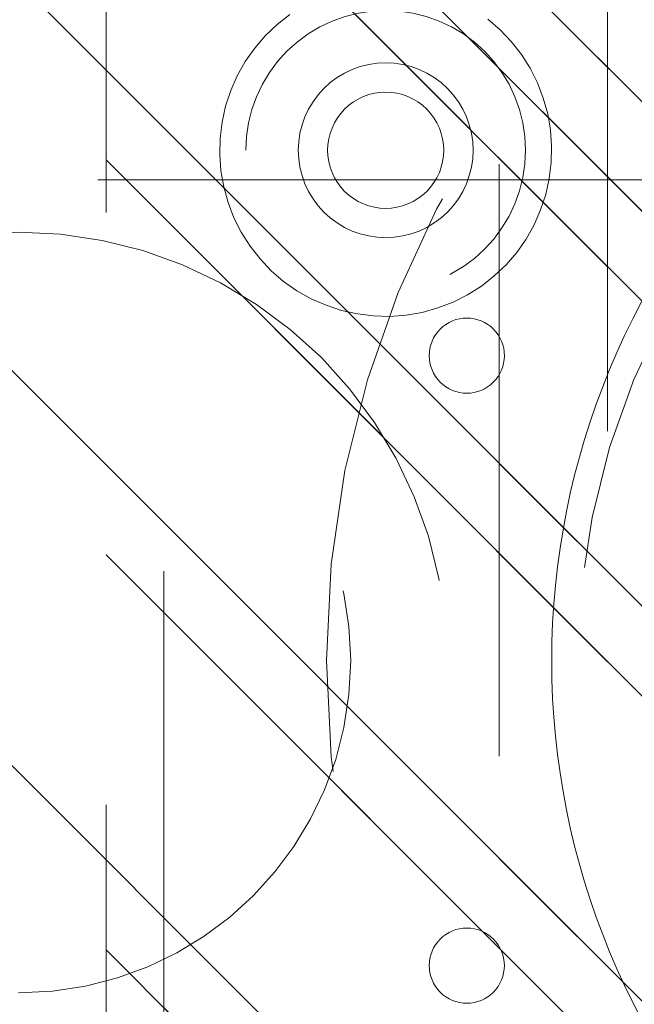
# Model space of a CAD drawing. Header units: inches. Extents: x -467 to -292, y -214 to 28.
# Tile 36 of 81: x -388.67 to -387.29, y 19.72 to 21.94. Entities that reach past the tile are written whole.
import ezdxf

# ---------------------------------------------------------------- set-up
doc = ezdxf.new("R2010")
doc.units = ezdxf.units.IN
doc.header["$LTSCALE"] = 32
doc.header["$MEASUREMENT"] = 0
doc.linetypes.add('Dash Style-1', pattern=[0.083328, 0.041656, -0.041672])
for name, color, linetype, lineweight in [('DashLine', 7, 'Dash Style-1', 13), ('DashLineFill', 7, 'Dash Style-1', 13), ('Drawing', 7, 'Continuous', 18), ('Metal-Black', 7, 'Continuous', 18), ('Metal-DeskStructure', 7, 'Continuous', 13), ('None', 7, 'Continuous', 18), ('SolidLine', 7, 'Continuous', 15), ('Wood_1-H', 7, 'Continuous', 13)]:
    doc.layers.add(name, color=color, linetype=linetype, lineweight=lineweight)
pattern_1 = [(45, (0, 0), (-1.61302, 1.93572), []), (45, (-1.0608, 1.0608), (-0.472346, 0.416761), [])]

# ---------------------------------------------------------------- blocks, each defined once
blk = doc.blocks.new('1BRPFY-Leg_Plate (2D)')
at = {"layer": 'DashLineFill', "linetype": 'Continuous', "lineweight": 13}
h = blk.add_hatch(dxfattribs=at)
h.set_pattern_fill('Steel', color=253, style=0, pattern_type=2)
h.set_pattern_definition(pattern_1)
edge = h.paths.add_edge_path()
edge.add_arc((-1.7047, -1.7047), 0.126, 180, 270)
edge.add_line((-1.7047, -1.8307), (1.7047, -1.8307))
edge.add_arc((1.7047, -1.7047), 0.126, 270, 360)
edge.add_line((1.8307, -1.7047), (1.8307, 1.7047))
edge.add_arc((1.7047, 1.7047), 0.126, 0, 90)
edge.add_line((1.7047, 1.8307), (-1.7047, 1.8307))
edge.add_arc((-1.7047, 1.7047), 0.126, 90, 180)
edge.add_line((-1.8307, 1.7047), (-1.8307, -1.7047))
at = {"layer": 'DashLineFill', "flags": 128}
blk.add_lwpolyline([(-1.8307, -1.7047, 0.414214), (-1.7047, -1.8307), (1.7047, -1.8307, 0.414214), (1.8307, -1.7047), (1.8307, 1.7047, 0.414214), (1.7047, 1.8307), (-1.7047, 1.8307, 0.414214), (-1.8307, 1.7047)], format="xyb", close=True, dxfattribs=at)
blk = doc.blocks.new('1BRPX5-Util_Bkt_Sm-F (2D)')
at = {"layer": 'DashLineFill', "linetype": 'Continuous', "lineweight": 13}
h = blk.add_hatch(dxfattribs=at)
h.set_pattern_fill('Steel', color=253, style=0, pattern_type=2)
h.set_pattern_definition(pattern_1)
edge = h.paths.add_edge_path()
edge.add_line((-4.4685, 4.4134), (-3.1299, 4.4134))
edge.add_line((-3.1299, 4.4134), (-3.1299, -1.8543))
edge.add_line((-3.1299, -1.8543), (-4.4685, -1.8543))
edge.add_line((-4.4685, -1.8543), (-4.4685, -1.9882))
edge.add_line((-4.4685, -1.9882), (-2.4213, -1.9882))
edge.add_line((-2.4213, -1.9882), (-2.4213, -2.3661))
edge.add_arc((-2.3031, -2.3661), 0.1181, 180, 270)
edge.add_line((-2.3031, -2.4843), (2.3031, -2.4843))
edge.add_arc((2.3031, -2.3661), 0.1181, 270, 360)
edge.add_line((2.4213, -2.3661), (2.4213, -1.9882))
edge.add_line((2.4213, -1.9882), (4.4685, -1.9882))
edge.add_line((4.4685, -1.9882), (4.4685, -1.8543))
edge.add_line((4.4685, -1.8543), (3.1299, -1.8543))
edge.add_line((3.1299, -1.8543), (3.1299, 4.4134))
edge.add_line((3.1299, 4.4134), (4.4685, 4.4134))
edge.add_line((4.4685, 4.4134), (4.4685, 4.5472))
edge.add_line((4.4685, 4.5472), (2.4213, 4.5472))
edge.add_line((2.4213, 4.5472), (2.4213, 4.9252))
edge.add_arc((2.3031, 4.9252), 0.1181, 0, 90)
edge.add_line((2.3031, 5.0433), (-2.3031, 5.0433))
edge.add_arc((-2.3031, 4.9252), 0.1181, 90, 180)
edge.add_line((-2.4213, 4.9252), (-2.4213, 4.5472))
edge.add_line((-2.4213, 4.5472), (-4.4685, 4.5472))
edge.add_line((-4.4685, 4.5472), (-4.4685, 4.4134))
blk = doc.blocks.new('Slate-LegBrace (2D)')
at = {"layer": 'DashLineFill', "linetype": 'Continuous', "lineweight": 13}
h = blk.add_hatch(dxfattribs=at)
h.set_pattern_fill('Steel', color=253, style=0, pattern_type=2)
h.set_pattern_definition(pattern_1)
edge = h.paths.add_edge_path()
edge.add_line((-2.1996, 0.1352), (-1.3748, 0.1352))
edge.add_arc((0, 0.0136), 1.3801, 5.0546, 174.9454, ccw=False)
edge.add_line((1.3748, 0.1352), (2.1997, 0.1352))
edge.add_arc((0.0001, 0.0171), 2.2028, 3.0731, 176.9269)
h = blk.add_hatch(dxfattribs=at)
h.set_pattern_fill('Steel', color=253, style=0, pattern_type=2)
h.set_pattern_definition(pattern_1)
h.paths.add_polyline_path([(-0.6866, 1.8192), (-0.6949, 1.8196), (-0.7032, 1.8209), (-0.7112, 1.8229), (-0.719, 1.8257), (-0.7265, 1.8292), (-0.7337, 1.8335), (-0.7403, 1.8384), (-0.7465, 1.844), (-0.7521, 1.8502), (-0.757, 1.8568), (-0.7613, 1.864), (-0.7648, 1.8715), (-0.7676, 1.8793), (-0.7697, 1.8874), (-0.7709, 1.8956), (-0.7713, 1.9039), (-0.7709, 1.9122), (-0.7697, 1.9204), (-0.7676, 1.9284), (-0.7648, 1.9363), (-0.7613, 1.9438), (-0.757, 1.9509), (-0.7521, 1.9576), (-0.7465, 1.9637), (-0.7403, 1.9693), (-0.7337, 1.9742), (-0.7265, 1.9785), (-0.719, 1.9821), (-0.7112, 1.9849), (-0.7032, 1.9869), (-0.6949, 1.9881), (-0.6866, 1.9885), (-0.6783, 1.9881), (-0.6701, 1.9869), (-0.6621, 1.9849), (-0.6542, 1.9821), (-0.6467, 1.9785), (-0.6396, 1.9742), (-0.6329, 1.9693), (-0.6268, 1.9637), (-0.6212, 1.9576), (-0.6163, 1.9509), (-0.612, 1.9438), (-0.6084, 1.9363), (-0.6056, 1.9284), (-0.6036, 1.9204), (-0.6024, 1.9122), (-0.602, 1.9039), (-0.6024, 1.8956), (-0.6036, 1.8874), (-0.6056, 1.8793), (-0.6084, 1.8715), (-0.612, 1.864), (-0.6163, 1.8568), (-0.6212, 1.8502), (-0.6268, 1.844), (-0.6329, 1.8384), (-0.6396, 1.8335), (-0.6467, 1.8292), (-0.6542, 1.8257), (-0.6621, 1.8229), (-0.6701, 1.8209), (-0.6783, 1.8196)])
h = blk.add_hatch(dxfattribs=at)
h.set_pattern_fill('Steel', color=253, style=0, pattern_type=2)
h.set_pattern_definition(pattern_1)
h.paths.add_polyline_path([(0.6865, 1.8192), (0.6783, 1.8196), (0.67, 1.8209), (0.662, 1.8229), (0.6542, 1.8257), (0.6467, 1.8293), (0.6395, 1.8335), (0.6329, 1.8385), (0.6267, 1.8441), (0.6212, 1.8502), (0.6162, 1.8569), (0.6119, 1.864), (0.6084, 1.8716), (0.6056, 1.8794), (0.6036, 1.8874), (0.6024, 1.8957), (0.602, 1.904), (0.6024, 1.9123), (0.6036, 1.9205), (0.6057, 1.9285), (0.6085, 1.9363), (0.612, 1.9438), (0.6163, 1.951), (0.6213, 1.9576), (0.6268, 1.9638), (0.633, 1.9694), (0.6397, 1.9743), (0.6468, 1.9786), (0.6543, 1.9821), (0.6622, 1.9849), (0.6702, 1.9869), (0.6784, 1.9881), (0.6867, 1.9885), (0.695, 1.9881), (0.7032, 1.9869), (0.7113, 1.9848), (0.7191, 1.982), (0.7266, 1.9785), (0.7337, 1.9742), (0.7404, 1.9692), (0.7466, 1.9637), (0.7521, 1.9575), (0.7571, 1.9508), (0.7613, 1.9437), (0.7649, 1.9362), (0.7677, 1.9284), (0.7697, 1.9203), (0.7709, 1.9121), (0.7713, 1.9038), (0.7709, 1.8955), (0.7696, 1.8873), (0.7676, 1.8792), (0.7648, 1.8714), (0.7612, 1.8639), (0.757, 1.8568), (0.752, 1.8501), (0.7464, 1.844), (0.7403, 1.8384), (0.7336, 1.8334), (0.7265, 1.8292), (0.7189, 1.8256), (0.7111, 1.8228), (0.7031, 1.8208), (0.6948, 1.8196)])
at = {"layer": 'DashLineFill', "flags": 128}
blk.add_lwpolyline([(-2.1996, 0.1352), (-1.3748, 0.1352, -0.915455), (1.3748, 0.1352), (2.1997, 0.1352, 0.947752)], format="xyb", close=True, dxfattribs=at)
for points in [[(-0.6866, 1.8192), (-0.6949, 1.8196), (-0.7032, 1.8209), (-0.7112, 1.8229), (-0.719, 1.8257), (-0.7265, 1.8292), (-0.7337, 1.8335), (-0.7403, 1.8384), (-0.7465, 1.844), (-0.7521, 1.8502), (-0.757, 1.8568), (-0.7613, 1.864), (-0.7648, 1.8715), (-0.7676, 1.8793), (-0.7697, 1.8874), (-0.7709, 1.8956), (-0.7713, 1.9039), (-0.7709, 1.9122), (-0.7697, 1.9204), (-0.7676, 1.9284), (-0.7648, 1.9363), (-0.7613, 1.9438), (-0.757, 1.9509), (-0.7521, 1.9576), (-0.7465, 1.9637), (-0.7403, 1.9693), (-0.7337, 1.9742), (-0.7265, 1.9785), (-0.719, 1.9821), (-0.7112, 1.9849), (-0.7032, 1.9869), (-0.6949, 1.9881), (-0.6866, 1.9885), (-0.6783, 1.9881), (-0.6701, 1.9869), (-0.6621, 1.9849), (-0.6542, 1.9821), (-0.6467, 1.9785), (-0.6396, 1.9742), (-0.6329, 1.9693), (-0.6268, 1.9637), (-0.6212, 1.9576), (-0.6163, 1.9509), (-0.612, 1.9438), (-0.6084, 1.9363), (-0.6056, 1.9284), (-0.6036, 1.9204), (-0.6024, 1.9122), (-0.602, 1.9039), (-0.6024, 1.8956), (-0.6036, 1.8874), (-0.6056, 1.8793), (-0.6084, 1.8715), (-0.612, 1.864), (-0.6163, 1.8568), (-0.6212, 1.8502), (-0.6268, 1.844), (-0.6329, 1.8384), (-0.6396, 1.8335), (-0.6467, 1.8292), (-0.6542, 1.8257), (-0.6621, 1.8229), (-0.6701, 1.8209), (-0.6783, 1.8196)], [(0.6865, 1.8192), (0.6783, 1.8196), (0.67, 1.8209), (0.662, 1.8229), (0.6542, 1.8257), (0.6467, 1.8293), (0.6395, 1.8335), (0.6329, 1.8385), (0.6267, 1.8441), (0.6212, 1.8502), (0.6162, 1.8569), (0.6119, 1.864), (0.6084, 1.8716), (0.6056, 1.8794), (0.6036, 1.8874), (0.6024, 1.8957), (0.602, 1.904), (0.6024, 1.9123), (0.6036, 1.9205), (0.6057, 1.9285), (0.6085, 1.9363), (0.612, 1.9438), (0.6163, 1.951), (0.6213, 1.9576), (0.6268, 1.9638), (0.633, 1.9694), (0.6397, 1.9743), (0.6468, 1.9786), (0.6543, 1.9821), (0.6622, 1.9849), (0.6702, 1.9869), (0.6784, 1.9881), (0.6867, 1.9885), (0.695, 1.9881), (0.7032, 1.9869), (0.7113, 1.9848), (0.7191, 1.982), (0.7266, 1.9785), (0.7337, 1.9742), (0.7404, 1.9692), (0.7466, 1.9637), (0.7521, 1.9575), (0.7571, 1.9508), (0.7613, 1.9437), (0.7649, 1.9362), (0.7677, 1.9284), (0.7697, 1.9203), (0.7709, 1.9121), (0.7713, 1.9038), (0.7709, 1.8955), (0.7696, 1.8873), (0.7676, 1.8792), (0.7648, 1.8714), (0.7612, 1.8639), (0.757, 1.8568), (0.752, 1.8501), (0.7464, 1.844), (0.7403, 1.8384), (0.7336, 1.8334), (0.7265, 1.8292), (0.7189, 1.8256), (0.7111, 1.8228), (0.7031, 1.8208), (0.6948, 1.8196)]]:
    blk.add_lwpolyline(points, close=True, dxfattribs=at)
blk = doc.blocks.new('TLLegSleeve (2D)')
at = {"layer": 'DashLineFill', "linetype": 'Continuous', "lineweight": 13}
h = blk.add_hatch(dxfattribs=at)
h.set_pattern_fill('Steel', color=253, style=0, pattern_type=2)
h.set_pattern_definition(pattern_1)
edge = h.paths.add_edge_path()
edge.add_line((1.0827, 1.4023), (1.0827, 2.9134))
edge.add_arc((0, 2.9134), 1.0827, 0, 180)
edge.add_line((-1.0827, 2.9134), (-1.0827, 1.4023))
edge.add_arc((0, 0), 1.7717, 127.6699, 412.3301)
edge.add_line((1.0827, 1.4023), (1.0827, 1.4023))
edge = h.paths.add_edge_path()
edge.add_arc((0, 2.9134), 0.748, 180, 360)
edge.add_arc((0, 2.9134), 0.748, 0, 180)
edge.add_line((-0.748, 2.9134), (-0.748, 2.9134))
edge = h.paths.add_edge_path()
edge.add_arc((0, 0), 1.437, 180, 360)
edge.add_arc((0, 0), 1.437, 0, 180)
edge.add_line((-1.437, 0), (-1.437, 0))
at = {"layer": 'DashLine', "color": 8, "flags": 128}
for points in [[(0.9646, 2.9134), (0.9599, 2.8188), (0.946, 2.7252), (0.923, 2.6334), (0.8911, 2.5443), (0.8507, 2.4587), (0.802, 2.3775), (0.7456, 2.3015), (0.6821, 2.2313), (0.6119, 2.1678), (0.5359, 2.1114), (0.4547, 2.0627), (0.3691, 2.0222), (0.28, 1.9904), (0.1882, 1.9674), (0.0945, 1.9535), (0, 1.9488), (-0.0945, 1.9535), (-0.1882, 1.9674), (-0.28, 1.9904), (-0.3691, 2.0222), (-0.4547, 2.0627), (-0.5359, 2.1114), (-0.6119, 2.1678), (-0.6821, 2.2313), (-0.7456, 2.3015), (-0.802, 2.3775), (-0.8507, 2.4587), (-0.8911, 2.5443), (-0.923, 2.6334), (-0.946, 2.7252), (-0.9599, 2.8188), (-0.9646, 2.9134), (-0.9599, 3.0079), (-0.946, 3.1016), (-0.923, 3.1934), (-0.8911, 3.2825), (-0.8507, 3.3681), (-0.802, 3.4493), (-0.7456, 3.5253), (-0.6821, 3.5954), (-0.6119, 3.659), (-0.5359, 3.7154), (-0.4547, 3.7641), (-0.3691, 3.8045), (-0.28, 3.8364), (-0.1882, 3.8594), (-0.0945, 3.8733), (0, 3.878), (0.0945, 3.8733), (0.1882, 3.8594), (0.28, 3.8364), (0.3691, 3.8045), (0.4547, 3.7641), (0.5359, 3.7154), (0.6119, 3.659), (0.6821, 3.5954), (0.7456, 3.5253), (0.802, 3.4493), (0.8507, 3.3681), (0.8911, 3.2825), (0.923, 3.1934), (0.946, 3.1016), (0.9599, 3.0079)], [(1.6535, 0), (1.6456, -0.1621), (1.6218, -0.3226), (1.5823, -0.48), (1.5277, -0.6328), (1.4583, -0.7795), (1.3749, -0.9187), (1.2782, -1.049), (1.1692, -1.1692), (1.049, -1.2782), (0.9187, -1.3749), (0.7795, -1.4583), (0.6328, -1.5277), (0.48, -1.5823), (0.3226, -1.6218), (0.1621, -1.6456), (0, -1.6535), (-0.1621, -1.6456), (-0.3226, -1.6218), (-0.48, -1.5823), (-0.6328, -1.5277), (-0.7795, -1.4583), (-0.9187, -1.3749), (-1.049, -1.2782), (-1.1692, -1.1692), (-1.2782, -1.049), (-1.3749, -0.9187), (-1.4583, -0.7795), (-1.5277, -0.6328), (-1.5823, -0.48), (-1.6218, -0.3226), (-1.6456, -0.1621), (-1.6535, 0), (-1.6456, 0.1621), (-1.6218, 0.3226), (-1.5823, 0.48), (-1.5277, 0.6328), (-1.4583, 0.7795), (-1.3749, 0.9187), (-1.2782, 1.049), (-1.1692, 1.1692), (-1.049, 1.2782), (-0.9187, 1.3749), (-0.7795, 1.4583), (-0.6328, 1.5277), (-0.48, 1.5823), (-0.3226, 1.6218), (-0.1621, 1.6456), (0, 1.6535), (0.1621, 1.6456), (0.3226, 1.6218), (0.48, 1.5823), (0.6328, 1.5277), (0.7795, 1.4583), (0.9187, 1.3749), (1.049, 1.2782), (1.1692, 1.1692), (1.2782, 1.049), (1.3749, 0.9187), (1.4583, 0.7795), (1.5277, 0.6328), (1.5823, 0.48), (1.6218, 0.3226), (1.6456, 0.1621)]]:
    blk.add_lwpolyline(points, close=True, dxfattribs=at)
at = {"layer": 'DashLineFill', "flags": 128}
for points in [[(1.0827, 1.4023), (1.0827, 2.9134, 1), (-1.0827, 2.9134), (-1.0827, 1.4023, 2.931619), (1.0827, 1.4023)], [(-0.748, 2.9134, 1), (0.748, 2.9134, 1), (-0.748, 2.9134)]]:
    blk.add_lwpolyline(points, format="xyb", close=True, dxfattribs=at)
blk = doc.blocks.new('Group-53')
at = {"layer": 'SolidLine', "flags": 128}
blk.add_lwpolyline([(6.6732, -5.9843, -0.414214), (8.3858, -4.2717, -0.414214), (10.0984, -5.9843, -0.414214), (8.3858, -7.6969, -0.414214)], format="xyb", close=True, dxfattribs=at)
at = {"layer": 'Wood_1-H', "color": 7, "rotation": 90}
for name in ['1BRPX5-Util_Bkt_Sm-F (2D)', 'Slate-LegBrace (2D)', '1BRPFY-Leg_Plate (2D)', 'TLLegSleeve (2D)']:
    blk.add_blockref(name, (8.3858, -5.9843), dxfattribs=at)
blk = doc.blocks.new('1BRPT9-Bracket (2D)')
at = {"layer": 'DashLineFill', "linetype": 'Continuous', "lineweight": 13}
h = blk.add_hatch(dxfattribs=at)
h.set_pattern_fill('Steel', color=253, style=0, pattern_type=2)
h.set_pattern_definition(pattern_1)
edge = h.paths.add_edge_path()
edge.add_arc((1.6779, -8.4882), 0.252, 270, 360)
edge.add_line((1.9299, -8.4882), (1.9299, -7.4803))
edge.add_line((1.9299, -7.4803), (2.3236, -7.4803))
edge.add_line((2.3236, -7.4803), (2.3236, 7.4611))
edge.add_line((2.3236, 7.4611), (1.9299, 7.4803))
edge.add_line((1.9299, 7.4803), (1.9299, 8.4882))
edge.add_arc((1.6779, 8.4882), 0.252, 360, 450)
edge.add_line((1.6779, 8.7402), (-2.3221, 8.7402))
edge.add_line((-2.3221, 8.7402), (-2.3221, -8.7402))
edge.add_line((-2.3221, -8.7402), (1.6779, -8.7402))
h = blk.add_hatch(dxfattribs=at)
h.set_pattern_fill('Steel', color=253, style=0, pattern_type=2)
h.set_pattern_definition(pattern_1)
h.paths.add_polyline_path([(-1.1488, -8.4252), (-1.1797, -8.4237), (-1.2103, -8.4191), (-1.2403, -8.4116), (-1.2694, -8.4012), (-1.2973, -8.388), (-1.3238, -8.3721), (-1.3486, -8.3537), (-1.3716, -8.3329), (-1.3923, -8.31), (-1.4107, -8.2852), (-1.4266, -8.2587), (-1.4398, -8.2308), (-1.4502, -8.2017), (-1.4577, -8.1717), (-1.4623, -8.1411), (-1.4638, -8.1102), (-1.4623, -8.0794), (-1.4577, -8.0488), (-1.4502, -8.0188), (-1.4398, -7.9897), (-1.4266, -7.9618), (-1.4107, -7.9353), (-1.3923, -7.9104), (-1.3716, -7.8875), (-1.3486, -7.8668), (-1.3238, -7.8484), (-1.2973, -7.8325), (-1.2694, -7.8193), (-1.2403, -7.8088), (-1.2103, -7.8013), (-1.1797, -7.7968), (-1.1488, -7.7953), (-1.118, -7.7968), (-1.0874, -7.8013), (-1.0574, -7.8088), (-1.0283, -7.8193), (-1.0004, -7.8325), (-0.9739, -7.8484), (-0.949, -7.8668), (-0.9261, -7.8875), (-0.9054, -7.9104), (-0.887, -7.9353), (-0.8711, -7.9618), (-0.8579, -7.9897), (-0.8474, -8.0188), (-0.8399, -8.0488), (-0.8354, -8.0794), (-0.8339, -8.1102), (-0.8354, -8.1411), (-0.8399, -8.1717), (-0.8474, -8.2017), (-0.8579, -8.2308), (-0.8711, -8.2587), (-0.887, -8.2852), (-0.9054, -8.31), (-0.9261, -8.3329), (-0.949, -8.3537), (-0.9739, -8.3721), (-1.0004, -8.388), (-1.0283, -8.4012), (-1.0574, -8.4116), (-1.0874, -8.4191), (-1.118, -8.4237)])
h = blk.add_hatch(dxfattribs=at)
h.set_pattern_fill('Steel', color=253, style=0, pattern_type=2)
h.set_pattern_definition(pattern_1)
h.paths.add_polyline_path([(-1.1488, -8.3071), (-1.1681, -8.3061), (-1.1872, -8.3033), (-1.206, -8.2986), (-1.2242, -8.2921), (-1.2416, -8.2838), (-1.2582, -8.2739), (-1.2737, -8.2624), (-1.288, -8.2494), (-1.301, -8.2351), (-1.3125, -8.2196), (-1.3224, -8.203), (-1.3307, -8.1856), (-1.3372, -8.1674), (-1.3419, -8.1486), (-1.3447, -8.1295), (-1.3457, -8.1102), (-1.3447, -8.0909), (-1.3419, -8.0718), (-1.3372, -8.0531), (-1.3307, -8.0349), (-1.3224, -8.0174), (-1.3125, -8.0009), (-1.301, -7.9854), (-1.288, -7.971), (-1.2737, -7.9581), (-1.2582, -7.9466), (-1.2416, -7.9366), (-1.2242, -7.9284), (-1.206, -7.9219), (-1.1872, -7.9172), (-1.1681, -7.9143), (-1.1488, -7.9134), (-1.1295, -7.9143), (-1.1104, -7.9172), (-1.0917, -7.9219), (-1.0735, -7.9284), (-1.056, -7.9366), (-1.0395, -7.9466), (-1.024, -7.9581), (-1.0096, -7.971), (-0.9967, -7.9854), (-0.9852, -8.0009), (-0.9752, -8.0174), (-0.967, -8.0349), (-0.9605, -8.0531), (-0.9558, -8.0718), (-0.9529, -8.0909), (-0.952, -8.1102), (-0.9529, -8.1295), (-0.9558, -8.1486), (-0.9605, -8.1674), (-0.967, -8.1856), (-0.9752, -8.203), (-0.9852, -8.2196), (-0.9967, -8.2351), (-1.0096, -8.2494), (-1.024, -8.2624), (-1.0395, -8.2739), (-1.056, -8.2838), (-1.0735, -8.2921), (-1.0917, -8.2986), (-1.1104, -8.3033), (-1.1295, -8.3061)])
at = {"layer": 'DashLineFill', "flags": 128}
blk.add_lwpolyline([(1.6779, -8.7402, 0.414214), (1.9299, -8.4882), (1.9299, -7.4803), (2.3236, -7.4803), (2.3236, 7.4611), (1.9299, 7.4803), (1.9299, 8.4882, 0.414214), (1.6779, 8.7402), (-2.3221, 8.7402), (-2.3221, -8.7402)], format="xyb", close=True, dxfattribs=at)
for points in [[(-1.1488, -8.4252), (-1.1797, -8.4237), (-1.2103, -8.4191), (-1.2403, -8.4116), (-1.2694, -8.4012), (-1.2973, -8.388), (-1.3238, -8.3721), (-1.3486, -8.3537), (-1.3716, -8.3329), (-1.3923, -8.31), (-1.4107, -8.2852), (-1.4266, -8.2587), (-1.4398, -8.2308), (-1.4502, -8.2017), (-1.4577, -8.1717), (-1.4623, -8.1411), (-1.4638, -8.1102), (-1.4623, -8.0794), (-1.4577, -8.0488), (-1.4502, -8.0188), (-1.4398, -7.9897), (-1.4266, -7.9618), (-1.4107, -7.9353), (-1.3923, -7.9104), (-1.3716, -7.8875), (-1.3486, -7.8668), (-1.3238, -7.8484), (-1.2973, -7.8325), (-1.2694, -7.8193), (-1.2403, -7.8088), (-1.2103, -7.8013), (-1.1797, -7.7968), (-1.1488, -7.7953), (-1.118, -7.7968), (-1.0874, -7.8013), (-1.0574, -7.8088), (-1.0283, -7.8193), (-1.0004, -7.8325), (-0.9739, -7.8484), (-0.949, -7.8668), (-0.9261, -7.8875), (-0.9054, -7.9104), (-0.887, -7.9353), (-0.8711, -7.9618), (-0.8579, -7.9897), (-0.8474, -8.0188), (-0.8399, -8.0488), (-0.8354, -8.0794), (-0.8339, -8.1102), (-0.8354, -8.1411), (-0.8399, -8.1717), (-0.8474, -8.2017), (-0.8579, -8.2308), (-0.8711, -8.2587), (-0.887, -8.2852), (-0.9054, -8.31), (-0.9261, -8.3329), (-0.949, -8.3537), (-0.9739, -8.3721), (-1.0004, -8.388), (-1.0283, -8.4012), (-1.0574, -8.4116), (-1.0874, -8.4191), (-1.118, -8.4237)], [(-1.1488, -8.3071), (-1.1681, -8.3061), (-1.1872, -8.3033), (-1.206, -8.2986), (-1.2242, -8.2921), (-1.2416, -8.2838), (-1.2582, -8.2739), (-1.2737, -8.2624), (-1.288, -8.2494), (-1.301, -8.2351), (-1.3125, -8.2196), (-1.3224, -8.203), (-1.3307, -8.1856), (-1.3372, -8.1674), (-1.3419, -8.1486), (-1.3447, -8.1295), (-1.3457, -8.1102), (-1.3447, -8.0909), (-1.3419, -8.0718), (-1.3372, -8.0531), (-1.3307, -8.0349), (-1.3224, -8.0174), (-1.3125, -8.0009), (-1.301, -7.9854), (-1.288, -7.971), (-1.2737, -7.9581), (-1.2582, -7.9466), (-1.2416, -7.9366), (-1.2242, -7.9284), (-1.206, -7.9219), (-1.1872, -7.9172), (-1.1681, -7.9143), (-1.1488, -7.9134), (-1.1295, -7.9143), (-1.1104, -7.9172), (-1.0917, -7.9219), (-1.0735, -7.9284), (-1.056, -7.9366), (-1.0395, -7.9466), (-1.024, -7.9581), (-1.0096, -7.971), (-0.9967, -7.9854), (-0.9852, -8.0009), (-0.9752, -8.0174), (-0.967, -8.0349), (-0.9605, -8.0531), (-0.9558, -8.0718), (-0.9529, -8.0909), (-0.952, -8.1102), (-0.9529, -8.1295), (-0.9558, -8.1486), (-0.9605, -8.1674), (-0.967, -8.1856), (-0.9752, -8.203), (-0.9852, -8.2196), (-0.9967, -8.2351), (-1.0096, -8.2494), (-1.024, -8.2624), (-1.0395, -8.2739), (-1.056, -8.2838), (-1.0735, -8.2921), (-1.0917, -8.2986), (-1.1104, -8.3033), (-1.1295, -8.3061)]]:
    blk.add_lwpolyline(points, close=True, dxfattribs=at)
blk = doc.blocks.new('1BRPT5-RightBeam (2D)')
at = {"layer": 'DashLineFill', "linetype": 'Continuous', "lineweight": 13}
h = blk.add_hatch(dxfattribs=at)
h.set_pattern_fill('Steel', color=253, style=0, pattern_type=2)
h.set_pattern_definition(pattern_1)
h.paths.add_polyline_path([(-1.8504, 0.5), (20.4724, 0.5), (20.4724, -0.5), (-1.8504, -0.5)])
at = {"layer": 'DashLineFill', "flags": 128}
blk.add_lwpolyline([(-1.8504, 0.5), (20.4724, 0.5), (20.4724, -0.5), (-1.8504, -0.5)], close=True, dxfattribs=at)
at = {"layer": 'SolidLine', "flags": 128}
blk.add_lwpolyline([(-1.4447, 0.2299), (-1.4207, 0.2577), (-1.3942, 0.283), (-1.3652, 0.3056), (-1.3342, 0.3253), (-1.3015, 0.3418), (-1.2672, 0.3551), (-1.2319, 0.3649), (-1.1957, 0.3712), (-1.1591, 0.3739), (-1.1224, 0.373), (-1.086, 0.3686), (-1.0502, 0.3606), (-1.0153, 0.3491), (-0.9817, 0.3342), (-0.9498, 0.3162), (-0.9197, 0.2951), (-0.8919, 0.2711), (-0.8666, 0.2446), (-0.844, 0.2156), (-0.8243, 0.1846), (-0.8078, 0.1519), (-0.7945, 0.1176), (-0.7847, 0.0823), (-0.7784, 0.0461), (-0.7757, 0.0095), (-0.7766, -0.0272), (-0.781, -0.0636), (-0.789, -0.0995), (-0.8005, -0.1343), (-0.8154, -0.1679), (-0.8334, -0.1998), (-0.8545, -0.2299), (-0.8785, -0.2577), (-0.9051, -0.283), (-0.934, -0.3056), (-0.965, -0.3253), (-0.9977, -0.3418), (-1.032, -0.3551), (-1.0673, -0.3649), (-1.1035, -0.3712), (-1.1401, -0.3739), (-1.1768, -0.373), (-1.2132, -0.3686), (-1.2491, -0.3606), (-1.2839, -0.3491), (-1.3175, -0.3342), (-1.3494, -0.3162), (-1.3795, -0.2951), (-1.4073, -0.2711), (-1.4326, -0.2445), (-1.4552, -0.2156)], dxfattribs=at)
blk.add_lwpolyline([(-1.1496, -0.1308), (-1.1624, -0.1302), (-1.1751, -0.1283), (-1.1876, -0.1252), (-1.1997, -0.1209), (-1.2113, -0.1154), (-1.2223, -0.1088), (-1.2326, -0.1011), (-1.2421, -0.0925), (-1.2508, -0.083), (-1.2584, -0.0727), (-1.265, -0.0617), (-1.2705, -0.0501), (-1.2748, -0.038), (-1.2779, -0.0255), (-1.2798, -0.0128), (-1.2805, 0), (-1.2798, 0.0128), (-1.2779, 0.0255), (-1.2748, 0.038), (-1.2705, 0.0501), (-1.265, 0.0617), (-1.2584, 0.0727), (-1.2508, 0.083), (-1.2421, 0.0925), (-1.2326, 0.1011), (-1.2223, 0.1088), (-1.2113, 0.1154), (-1.1997, 0.1209), (-1.1876, 0.1252), (-1.1751, 0.1283), (-1.1624, 0.1302), (-1.1496, 0.1308), (-1.1368, 0.1302), (-1.1241, 0.1283), (-1.1116, 0.1252), (-1.0995, 0.1209), (-1.0879, 0.1154), (-1.0769, 0.1088), (-1.0666, 0.1011), (-1.0571, 0.0925), (-1.0485, 0.083), (-1.0408, 0.0727), (-1.0342, 0.0617), (-1.0287, 0.0501), (-1.0244, 0.038), (-1.0213, 0.0255), (-1.0194, 0.0128), (-1.0188, 0), (-1.0194, -0.0128), (-1.0213, -0.0255), (-1.0244, -0.038), (-1.0287, -0.0501), (-1.0342, -0.0617), (-1.0408, -0.0727), (-1.0485, -0.083), (-1.0571, -0.0925), (-1.0666, -0.1011), (-1.0769, -0.1088), (-1.0879, -0.1154), (-1.0995, -0.1209), (-1.1116, -0.1252), (-1.1241, -0.1283), (-1.1368, -0.1302)], close=True, dxfattribs=at)
blk = doc.blocks.new('StructEnd-L3 (2D)')
at = {"layer": 'Metal-Black', "color": 7}
blk.add_blockref('1BRPT9-Bracket (2D)', (-0.0002, 6.1024), dxfattribs=at)
at = {"layer": 'Metal-DeskStructure', "color": 7}
blk.add_blockref('1BRPT5-RightBeam (2D)', (0.0006, -2.0079), dxfattribs=at)
blk = doc.blocks.new('Group-90')
at = {"layer": 'None'}
blk.add_blockref('Group-53', (0, 0), dxfattribs=at)
at = {"layer": 'SolidLine', "color": 7, "rotation": 270}
blk.add_blockref('StructEnd-L3 (2D)', (8.3071, -5.9843), dxfattribs=at)
blk = doc.blocks.new('SL Runoff Utility L Desk2 (2D)')
at = {"layer": 'None'}
blk.add_blockref('Group-90', (0, 0), dxfattribs=at)
at = {"layer": 'Drawing', "color": 0, "flags": 1}
for tag in ['Tag', 'Catalog', 'Option1', 'Option2', 'Option3', 'Option4', 'Option5', 'Option6', 'Option7', 'Option8', 'Option9', 'Option10', 'Option11', 'Option12', 'Custom', 'FinishGroup', 'Discount', 'Item2', 'Item3', 'Item6', 'Item9', 'Item10', 'Item12', 'Item13', 'Item16', 'Item19', 'Item20', 'Item21', 'Item22', 'Item23', 'Item24', 'Item25', 'Item8', 'Item18', 'Item1', 'Item4', 'Item5', 'Item7', 'Item11', 'Item14', 'Item15', 'Item17']:
    blk.add_attdef(tag, (-39.5672, -45.141), '', height=0.00709, dxfattribs=at)

msp = doc.modelspace()

# ---------------------------------------------------------------- block references
at = {"layer": 'Drawing'}
msp.add_blockref('SL Runoff Utility L Desk2 (2D)', (-394.1446, 26.4764), dxfattribs=at)

doc.saveas('drawing.dxf')
